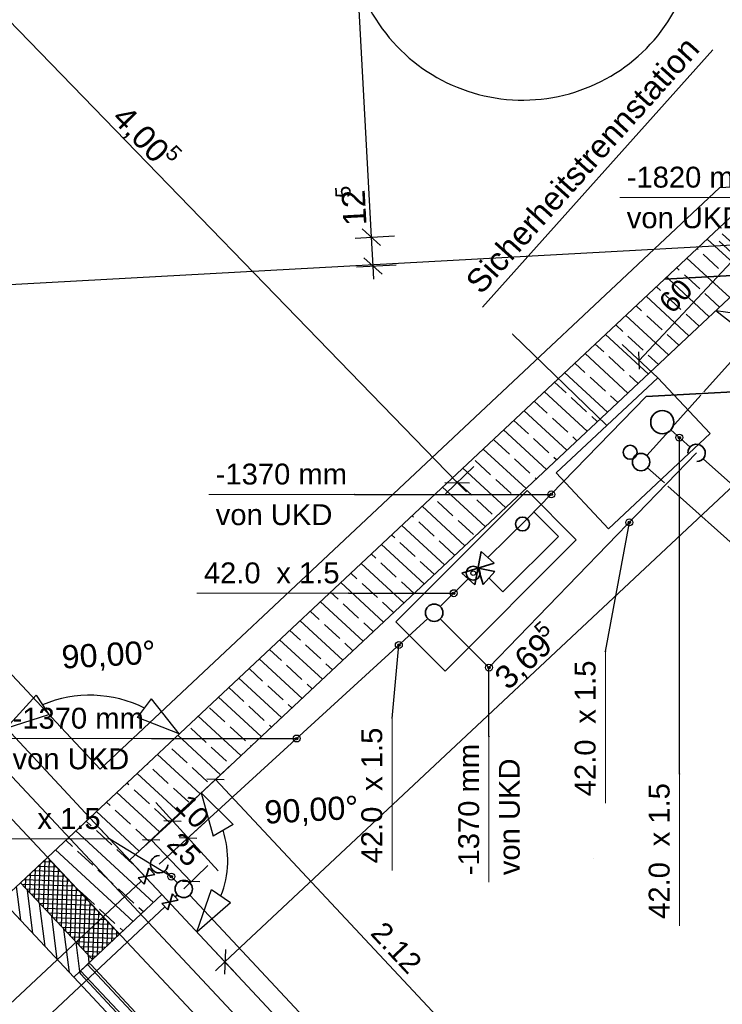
# Model space of a CAD drawing. Extents: x -181 to 1388, y 138 to 979.
# Tile 17 of 82: x 402 to 462, y 381 to 466. Entities that reach past the tile are written whole.
import ezdxf
from ezdxf.lldxf.tags import DXFTag

# ---------------------------------------------------------------- set-up
doc = ezdxf.new("R2010")
doc.units = 0
doc.layers.get('0').update_dxf_attribs({"lineweight": 25})
for name, color, linetype, lineweight, true_color in [('01AFU Allgemein Bemaßung', 7, 'Continuous', 25, 0x848484), ('20 Außenwände', 7, 'Continuous', 25, 0x848484), ('20 Dach Stb-Decke', 7, 'Continuous', 25, 0x848484), ('20 Fenster als Fassade', 7, 'Continuous', 25, 0x848484), ('20 Fundament', 7, 'Continuous', 25, 0x848484), ('20 Innenwände', 7, 'Continuous', 25, 0x848484), ('A-0', 7, 'Continuous', 25, 0x848484), ('S_Betriebswasser', 3, 'Buchstabe-B', 35, 0x00ff00), ('S_Einrichtung', 7, 'Continuous', 35, 0x9dff9d), ('S_Kaltwasser', 3, 'Continuous', 35, 0x00ff00), ('S_Mass', 150, 'Continuous', 25, 0x007fff), ('S_Warmwasser', 1, 'STRICHLINIE2', 35, 0xff0000)]:
    doc.layers.add(name, color=color, linetype=linetype, lineweight=lineweight, true_color=true_color)
for name, color, linetype, lineweight in [('02 Raster Gebäude', 7, 'Continuous', 25), ('S_Beschriftung', 7, 'Continuous', 25), ('X_Geometrie', 7, 'Continuous', 25)]:
    doc.layers.add(name, color=color, linetype=linetype, lineweight=lineweight)
doc.layers.add('X_Hilfslinien', color=7, linetype='Continuous', lineweight=25, true_color=0xc0c0c0, plot=False)
doc.styles.get("Standard").update_dxf_attribs({"font": 'arial.ttf'})
tags = doc.linetypes.add('Buchstabe-B', pattern='A,82,-6,["B",Standard,S=3.6,R=0,X=-3.6,Y=-1.8],-2', length=90).pattern_tags.tags
tags[15:16] = [DXFTag(74, 4), DXFTag(75, 0), DXFTag(340, '0'), DXFTag(46, 0.0), DXFTag(50, 0.0), DXFTag(44, 0.0), DXFTag(45, 0.0)]
tags[4:5] = [DXFTag(74, 4), DXFTag(75, 0), DXFTag(340, '0'), DXFTag(46, 0.0), DXFTag(50, 0.0), DXFTag(44, 0.0), DXFTag(45, 0.0)]
tags = doc.linetypes.add('Raster', pattern=[0.2, 0.1, -0.05, 0, -0.05]).pattern_tags.tags
tags[10:11] = [DXFTag(74, 4), DXFTag(75, 0), DXFTag(340, '0'), DXFTag(46, 1.0), DXFTag(50, 0.0), DXFTag(44, 0.0), DXFTag(45, 0.0)]
tags[8:9] = [DXFTag(74, 4), DXFTag(75, 0), DXFTag(340, '0'), DXFTag(46, 1.0), DXFTag(50, 0.0), DXFTag(44, 0.0), DXFTag(45, 0.0)]
tags[6:7] = [DXFTag(74, 4), DXFTag(75, 0), DXFTag(340, '0'), DXFTag(46, 1.0), DXFTag(50, 0.0), DXFTag(44, 0.0), DXFTag(45, 0.0)]
tags[4:5] = [DXFTag(74, 4), DXFTag(75, 0), DXFTag(340, '0'), DXFTag(46, 1.0), DXFTag(50, 0.0), DXFTag(44, 0.0), DXFTag(45, 0.0)]
tags = doc.linetypes.add('Strichlinie eng', pattern=[0.115, 0.075, -0.04]).pattern_tags.tags
tags[6:7] = [DXFTag(74, 4), DXFTag(75, 0), DXFTag(340, '0'), DXFTag(46, 1.0), DXFTag(50, 0.0), DXFTag(44, 0.0), DXFTag(45, 0.0)]
tags[4:5] = [DXFTag(74, 4), DXFTag(75, 0), DXFTag(340, '0'), DXFTag(46, 1.0), DXFTag(50, 0.0), DXFTag(44, 0.0), DXFTag(45, 0.0)]
tags = doc.linetypes.add('STRICHLINIE2', pattern=[9.525, 6.35, -3.175]).pattern_tags.tags
tags[6:7] = [DXFTag(74, 4), DXFTag(75, 0), DXFTag(340, '0'), DXFTag(46, 0.0), DXFTag(50, 0.0), DXFTag(44, 0.0), DXFTag(45, 0.0)]
tags[4:5] = [DXFTag(74, 4), DXFTag(75, 0), DXFTag(340, '0'), DXFTag(46, 0.0), DXFTag(50, 0.0), DXFTag(44, 0.0), DXFTag(45, 0.0)]
tags = doc.linetypes.add('Öffnungslinie Tür Fenster', pattern=[0.115, 0.075, -0.04]).pattern_tags.tags
tags[6:7] = [DXFTag(74, 4), DXFTag(75, 0), DXFTag(340, '0'), DXFTag(46, 1.0), DXFTag(50, 0.0), DXFTag(44, 0.0), DXFTag(45, 0.0)]
tags[4:5] = [DXFTag(74, 4), DXFTag(75, 0), DXFTag(340, '0'), DXFTag(46, 1.0), DXFTag(50, 0.0), DXFTag(44, 0.0), DXFTag(45, 0.0)]

# ---------------------------------------------------------------- blocks, each defined once
blk = doc.blocks.new('Referenz-A07F5V09WF')
at = {"layer": '01AFU Allgemein Bemaßung', "lineweight": -2}
for p, q in [((428.713, 510.784), (432.174, 447.564)), ((383.799, 483.903), (439.586, 426.41)), ((432.964, 446.856), (431.384, 448.272)), ((430.77, 447.487), (434.171, 447.673)), ((432.174, 447.564), (432.31, 445.074)), ((431.52, 445.781), (433.1, 444.366)), ((430.906, 444.997), (434.307, 445.183)), ((432.31, 445.074), (432.372, 443.95)), ((461.879, 441.233), (465.707, 440.706)), ((461.879, 441.233), (464.931, 438.863)), ((473.452, 435.581), (419.552, 385.09)), ((438.576, 425.431), (441.021, 427.803)), ((438.525, 426.426), (440.646, 426.394)), ((439.586, 426.41), (440.369, 425.603)), ((400.688, 405.228), (403.276, 408.097)), ((403.276, 408.097), (404.363, 406.418)), ((412.019, 406.168), (413.214, 407.772)), ((415.609, 404.74), (413.214, 407.772)), ((400.688, 405.228), (404.363, 406.418)), ((415.609, 404.74), (412.019, 406.168)), ((417.503, 399.664), (418.529, 395.939)), ((417.503, 399.664), (420.254, 396.951)), ((420.254, 396.951), (418.529, 395.939)), ((417.112, 387.694), (418.379, 391.344)), ((418.379, 391.344), (420.034, 390.222)), ((417.112, 387.694), (420.034, 390.222)), ((418.185, 386.549), (420.513, 384.064)), ((419.587, 386.15), (419.517, 384.03)), ((419.552, 385.09), (418.731, 384.321))]:
    blk.add_line(p, q, dxfattribs=at)
for centre, major_axis, end_param in [((407.905, 397.523), (4.712, 9.447), 0.860004), ((411.323, 393.874), (7.884, -3.091), 0.682056)]:
    blk.add_ellipse(centre, major_axis=major_axis, ratio=1, start_param=0, end_param=end_param, dxfattribs=at)
at = {"layer": '02 Raster Gebäude', "linetype": 'Raster', "lineweight": -2, "ltscale": 56.250004}
for p, q in [((262.418, 549.177), (545.139, 247.365)), ((1010.163, 476.805), (317.411, 438.884))]:
    blk.add_line(p, q, dxfattribs=at)
at = {"layer": '20 Außenwände', "lineweight": -2}
for p, q in [((373.722, 434.014), (407.905, 397.523)), ((404.256, 394.105), (407.905, 397.523)), ((408.022, 396.816), (407.582, 397.221)), ((413.396, 390.228), (406.704, 396.399)), ((409.787, 395.189), (408.463, 396.409)), ((406.395, 395.051), (405.826, 395.576)), ((411.64, 388.583), (404.948, 394.754)), ((408.16, 393.424), (406.836, 394.645)), ((411.551, 393.562), (410.228, 394.782)), ((401.92, 391.918), (404.256, 394.105)), ((403.899, 389.805), (404.033, 393.896)), ((404.256, 394.105), (410.462, 387.48)), ((404.286, 389.392), (404.434, 393.915)), ((414.111, 390.898), (411.323, 393.874)), ((403.039, 392.965), (405.396, 392.888)), ((403.126, 390.631), (403.207, 393.123)), ((403.452, 393.352), (405.009, 393.301)), ((403.512, 390.218), (403.62, 393.51)), ((403.865, 393.739), (404.622, 393.714)), ((404.673, 388.979), (404.82, 393.502)), ((405.059, 388.566), (405.207, 393.09)), ((409.924, 391.797), (408.601, 393.018)), ((412.027, 393.123), (411.992, 393.155)), ((402.213, 392.192), (406.169, 392.063)), ((402.352, 391.456), (402.381, 392.35)), ((402.626, 392.579), (405.782, 392.476)), ((402.739, 391.043), (402.794, 392.736)), ((405.446, 388.154), (405.594, 392.677)), ((405.833, 387.741), (405.981, 392.264)), ((400.315, 390.414), (401.92, 391.918)), ((401.941, 388.678), (401.567, 391.587)), ((401.92, 391.918), (408.126, 385.292)), ((401.966, 391.869), (401.969, 391.963)), ((402.033, 391.798), (406.556, 391.65)), ((402.419, 391.385), (406.942, 391.237)), ((402.992, 387.555), (402.513, 391.285)), ((406.22, 387.328), (406.367, 391.851)), ((406.606, 386.915), (406.754, 391.438)), ((408.297, 390.033), (406.974, 391.253)), ((411.688, 390.17), (410.365, 391.391)), ((400.315, 390.414), (406.521, 383.788)), ((402.806, 390.972), (407.329, 390.824)), ((403.193, 390.559), (407.716, 390.411)), ((406.993, 386.502), (407.141, 391.025)), ((407.38, 386.089), (407.527, 390.612)), ((410.462, 387.48), (414.111, 390.898)), ((428.468, 375.572), (414.111, 390.898)), ((404.044, 386.433), (403.565, 390.162)), ((403.58, 390.146), (408.103, 389.998)), ((403.966, 389.733), (408.489, 389.586)), ((407.767, 385.677), (407.914, 390.2)), ((408.155, 385.319), (408.301, 389.787)), ((410.061, 388.406), (408.738, 389.626)), ((412.518, 389.406), (412.129, 389.764)), ((404.353, 389.321), (408.876, 389.173)), ((405.095, 385.31), (404.616, 389.039)), ((404.74, 388.908), (409.263, 388.76)), ((408.568, 385.706), (408.688, 389.374)), ((408.981, 386.092), (409.074, 388.961)), ((405.126, 388.495), (409.65, 388.347)), ((405.513, 388.082), (410.036, 387.934)), ((406.147, 384.187), (405.668, 387.917)), ((409.394, 386.479), (409.461, 388.548)), ((409.806, 386.866), (409.848, 388.135)), ((410.762, 387.761), (410.503, 387.999)), ((405.9, 387.669), (410.423, 387.521)), ((406.287, 387.256), (410.091, 387.132)), ((408.126, 385.292), (410.462, 387.48)), ((410.219, 387.253), (410.235, 387.723)), ((406.673, 386.843), (409.678, 386.745)), ((407.043, 384.277), (406.72, 386.794)), ((407.06, 386.431), (409.265, 386.359)), ((407.447, 386.018), (408.852, 385.972)), ((407.853, 385.036), (407.771, 385.671)), ((407.834, 385.605), (408.439, 385.585)), ((406.521, 383.788), (408.126, 385.292)), ((420.878, 368.462), (406.521, 383.788))]:
    blk.add_line(p, q, dxfattribs=at)
at = {"layer": '20 Dach Stb-Decke', "linetype": 'Öffnungslinie Tür Fenster', "lineweight": -2, "ltscale": 56.250004}
blk.add_line((294.199, 511.594), (450.793, 344.425), dxfattribs=at)
for major_axis in [(0.607, -14.988), (-0.607, 14.988)]:
    blk.add_ellipse((445.225, 474.38), major_axis=major_axis, ratio=1, start_param=0, end_param=3.141593, dxfattribs=at)
at = {"layer": '20 Fenster als Fassade', "linetype": 'Strichlinie eng', "lineweight": -2, "ltscale": 56.250004}
for p, q in [((407.689, 384.882), (407.105, 384.335)), ((407.78, 384.931), (407.689, 384.882)), ((407.689, 384.882), (422.045, 369.556)), ((407.883, 384.927), (407.78, 384.931)), ((407.971, 384.873), (407.883, 384.927)), ((407.971, 384.873), (422.054, 369.839)), ((407.05, 384.247), (407.047, 384.144)), ((407.047, 384.144), (407.096, 384.052)), ((407.105, 384.335), (407.05, 384.247)), ((407.096, 384.052), (421.179, 369.018)), ((407.105, 384.335), (421.461, 369.009))]:
    blk.add_line(p, q, dxfattribs=at)
at = {"layer": '20 Fundament', "linetype": 'Öffnungslinie Tür Fenster', "lineweight": -2, "ltscale": 56.250004}
for p, q in [((408.783, 401.706), (302.517, 515.147)), ((574.97, 457.99), (462.205, 451.818)), ((462.205, 451.818), (408.783, 401.706))]:
    blk.add_line(p, q, dxfattribs=at)
at = {"layer": '20 Innenwände', "lineweight": -2}
for p, q in [((463.133, 449.259), (457.456, 443.94)), ((464.481, 444.325), (461.148, 447.399)), ((463.75, 446.631), (462.427, 447.851)), ((460.359, 446.494), (460.27, 446.576)), ((461.139, 444.142), (459.391, 445.753)), ((462.123, 444.867), (460.8, 446.087)), ((458.732, 444.729), (458.513, 444.931)), ((457.456, 443.94), (407.905, 397.523)), ((411.323, 393.874), (465.223, 444.365)), ((457.797, 443.959), (457.635, 444.108)), ((461.321, 440.71), (457.797, 443.959)), ((459.468, 444.05), (459.173, 444.323)), ((460.496, 443.102), (459.468, 444.05)), ((463.077, 442.355), (461.139, 444.142)), ((457.105, 442.965), (456.757, 443.286)), ((459.565, 439.065), (455.879, 442.463)), ((458.869, 441.338), (457.546, 442.558)), ((462.199, 441.532), (460.937, 442.696)), ((455.478, 441.201), (455.001, 441.641)), ((457.808, 437.419), (454.123, 440.818)), ((457.242, 439.574), (455.919, 440.794)), ((460.443, 439.887), (459.31, 440.931)), ((453.851, 439.436), (453.245, 439.995)), ((456.052, 435.774), (452.366, 439.173)), ((455.615, 437.809), (454.292, 439.029)), ((458.687, 438.242), (457.684, 439.167)), ((452.224, 437.672), (451.488, 438.35)), ((454.296, 434.129), (450.61, 437.528)), ((453.989, 436.045), (452.665, 437.265)), ((456.93, 436.597), (456.057, 437.402)), ((450.597, 435.907), (449.732, 436.705)), ((452.54, 432.484), (448.854, 435.882)), ((452.362, 434.28), (451.038, 435.501)), ((455.174, 434.952), (454.43, 435.638)), ((448.97, 434.143), (447.976, 435.06)), ((450.783, 430.839), (447.098, 434.237)), ((450.735, 432.516), (449.411, 433.736)), ((453.418, 433.307), (452.803, 433.874)), ((447.343, 432.379), (446.22, 433.415)), ((449.027, 429.194), (445.342, 432.592)), ((451.662, 431.661), (451.176, 432.109)), ((445.716, 430.614), (444.463, 431.77)), ((449.108, 430.752), (447.784, 431.972)), ((447.271, 427.548), (443.585, 430.947)), ((449.905, 430.016), (449.549, 430.345)), ((444.09, 428.85), (442.766, 430.07)), ((447.481, 428.987), (446.158, 430.207)), ((445.515, 425.903), (441.829, 429.302)), ((442.463, 427.085), (441.139, 428.306)), ((445.854, 427.223), (444.531, 428.443)), ((448.149, 428.371), (447.922, 428.581)), ((443.758, 424.258), (440.073, 427.657)), ((440.836, 425.321), (439.512, 426.541)), ((444.227, 425.458), (442.904, 426.679)), ((446.393, 426.726), (446.295, 426.816)), ((442.002, 422.613), (438.317, 426.012)), ((440.246, 420.968), (436.56, 424.366)), ((437.444, 425.184), (437.438, 425.189)), ((439.209, 423.557), (437.885, 424.777)), ((442.6, 423.694), (441.277, 424.914)), ((435.817, 423.419), (435.682, 423.544)), ((438.49, 419.323), (434.804, 422.721)), ((437.582, 421.792), (436.258, 423.012)), ((440.973, 421.93), (439.65, 423.15)), ((434.19, 421.655), (433.926, 421.899)), ((436.733, 417.678), (433.048, 421.076)), ((435.955, 420.028), (434.632, 421.248)), ((439.346, 420.165), (438.023, 421.385)), ((432.564, 419.89), (432.17, 420.254)), ((434.977, 416.032), (431.292, 419.431)), ((434.328, 418.263), (433.005, 419.484)), ((437.612, 418.5), (436.396, 419.621)), ((430.937, 418.126), (430.413, 418.608)), ((433.221, 414.387), (429.535, 417.786)), ((432.701, 416.499), (431.378, 417.719)), ((435.855, 416.855), (434.769, 417.857)), ((429.31, 416.362), (428.657, 416.963)), ((431.465, 412.742), (427.779, 416.141)), ((431.074, 414.735), (429.751, 415.955)), ((434.099, 415.21), (433.142, 416.092)), ((427.683, 414.597), (426.901, 415.318)), ((429.708, 411.097), (426.023, 414.495)), ((429.447, 412.97), (428.124, 414.19)), ((432.343, 413.565), (431.515, 414.328)), ((426.056, 412.833), (425.145, 413.673)), ((427.952, 409.452), (424.267, 412.85)), ((430.587, 411.92), (429.888, 412.563)), ((424.429, 411.068), (423.388, 412.028)), ((427.82, 411.206), (426.497, 412.426)), ((426.196, 407.807), (422.51, 411.205)), ((428.83, 410.274), (428.261, 410.799)), ((422.802, 409.304), (421.632, 410.383)), ((426.193, 409.441), (424.87, 410.662)), ((424.44, 406.161), (420.754, 409.56)), ((421.175, 407.54), (419.876, 408.737)), ((424.566, 407.677), (423.243, 408.897)), ((427.074, 408.629), (426.634, 409.035)), ((422.683, 404.516), (418.998, 407.915)), ((419.548, 405.775), (418.225, 406.995)), ((422.939, 405.913), (421.616, 407.133)), ((425.318, 406.984), (425.007, 407.27)), ((420.927, 402.871), (417.242, 406.27)), ((417.921, 404.011), (416.598, 405.231)), ((421.313, 404.148), (419.989, 405.368)), ((423.562, 405.339), (423.381, 405.506)), ((419.171, 401.226), (415.485, 404.625)), ((416.294, 402.246), (414.971, 403.467)), ((419.686, 402.384), (418.362, 403.604)), ((421.805, 403.694), (421.754, 403.741)), ((417.415, 399.581), (413.729, 402.979)), ((412.903, 402.109), (412.851, 402.157)), ((414.667, 400.482), (413.344, 401.702)), ((418.059, 400.619), (416.735, 401.84)), ((415.658, 397.936), (411.973, 401.334)), ((411.276, 400.344), (411.095, 400.512)), ((413.04, 398.718), (411.717, 399.938)), ((416.432, 398.855), (415.108, 400.075)), ((413.902, 396.291), (410.217, 399.689)), ((412.146, 394.645), (408.46, 398.044)), ((409.649, 398.58), (409.338, 398.866)), ((411.413, 396.953), (410.09, 398.173)), ((414.78, 397.113), (413.481, 398.311)), ((413.024, 395.468), (411.855, 396.546))]:
    blk.add_line(p, q, dxfattribs=at)
at = {"layer": 'A-0', "linetype": 'Continuous', "lineweight": -2, "ltscale": 312.5}
for p, q in [((463.133, 449.259), (457.456, 443.94)), ((457.456, 443.94), (407.905, 397.523)), ((411.323, 393.874), (465.223, 444.365)), ((457.456, 443.94), (465.223, 444.365)), ((465.223, 444.365), (457.456, 443.94)), ((407.905, 397.523), (404.256, 394.105)), ((407.905, 397.523), (411.323, 393.874)), ((414.111, 390.898), (407.905, 397.523)), ((404.256, 394.105), (401.92, 391.918)), ((404.256, 394.105), (410.462, 387.48)), ((410.462, 387.48), (404.256, 394.105)), ((401.92, 391.918), (400.315, 390.414)), ((408.126, 385.292), (401.92, 391.918)), ((401.92, 391.918), (408.126, 385.292)), ((400.315, 390.414), (406.521, 383.788)), ((410.462, 387.48), (414.111, 390.898)), ((408.126, 385.292), (410.462, 387.48)), ((406.521, 383.788), (408.126, 385.292))]:
    blk.add_line(p, q, dxfattribs=at)
at = {"layer": '01AFU Allgemein Bemaßung', "linetype": 'ByBlock', "lineweight": -2, "ltscale": 40.625, "attachment_point": 1}
for s, insert, char_height, rotation in [('{\\fArial;4,00}', (411.135, 459.105), 2, 314.13693), ('{\\fArial;5}', (415.263, 455.626), 1.32, 314.13693), ('{\\fArial;5}', (429.095, 450.917), 1.32, 93.1332), ('{\\fArial;12}', (429.769, 448.488), 2, 93.1332), ('{\\fArial;5}', (446.08, 413.896), 1.32, 43.12936), ('{\\fArial;90,00°}', (405.407, 412.367), 2, 3.1332), ('{\\fArial;3,69}', (442.607, 409.903), 2, 43.12936), ('{\\fArial;90,00°}', (422.902, 398.994), 2, 3.1332)]:
    blk.add_mtext(s, dxfattribs=dict(at, insert=insert, char_height=char_height, rotation=rotation))
blk = doc.blocks.new('Maß-A07F5V3RWF')
at = {"color": 0, "linetype": 'ByBlock', "lineweight": -2, "ltscale": 0.25}
for p, q in [((416.503, 398.61), (412.531, 394.979)), ((413.596, 398.826), (418.975, 392.943)), ((414.278, 397.294), (415.776, 397.227)), ((417.848, 397.139), (413.877, 393.508)), ((415.623, 395.823), (417.121, 395.756))]:
    blk.add_line(p, q, dxfattribs=at)
at = {"color": 0, "linetype": 'ByBlock', "lineweight": -2, "ltscale": 0.25, "insert": (416.493, 399.709), "char_height": 1.8, "attachment_point": 1, "rotation": 312.43371}
blk.add_mtext('{\\fArial;10}', dxfattribs=at)
blk = doc.blocks.new('Maß-A07F5V3TWF')
at = {"color": 0, "linetype": 'ByBlock', "lineweight": -2, "ltscale": 0.25}
for p, q in [((414.618, 396.992), (412.531, 394.979)), ((413.928, 395.59), (412.429, 395.617)), ((413.179, 395.604), (416.647, 392.009)), ((418.087, 393.397), (416, 391.384)), ((417.397, 391.995), (415.898, 392.022))]:
    blk.add_line(p, q, dxfattribs=at)
at = {"color": 0, "linetype": 'ByBlock', "lineweight": -2, "ltscale": 0.25, "insert": (415.728, 396.418), "char_height": 1.8, "attachment_point": 1, "rotation": 313.97622}
blk.add_mtext('{\\fArial;25}', dxfattribs=at)
blk = doc.blocks.new('Maß-A07F5V3VWF')
at = {"color": 0, "linetype": 'ByBlock', "lineweight": -2, "ltscale": 0.25}
for p, q in [((420.186, 402.176), (411.323, 393.874)), ((419.476, 400.785), (417.976, 400.834)), ((418.726, 400.809), (447.639, 369.944)), ((449.099, 371.311), (440.236, 363.009)), ((448.389, 369.919), (446.889, 369.968))]:
    blk.add_line(p, q, dxfattribs=at)
at = {"color": 0, "linetype": 'ByBlock', "lineweight": -2, "ltscale": 0.25, "insert": (433.33, 388.729), "char_height": 1.8, "attachment_point": 1, "rotation": 313.12936}
blk.add_mtext('{\\fArial;2.12}', dxfattribs=at)
blk = doc.blocks.new('Maß-A07F5V49WF')
at = {"color": 0, "linetype": 'ByBlock', "lineweight": -2, "ltscale": 0.25}
for p, q in [((462.163, 447.231), (465.223, 444.365)), ((463.647, 445.115), (463.598, 446.614)), ((463.623, 445.864), (455.269, 436.941)), ((453.809, 438.308), (456.869, 435.442)), ((455.293, 436.192), (455.244, 437.691))]:
    blk.add_line(p, q, dxfattribs=at)
at = {"color": 0, "linetype": 'ByBlock', "lineweight": -2, "ltscale": 0.25, "insert": (456.811, 442.1), "char_height": 1.8, "attachment_point": 1, "rotation": 46.88615}
blk.add_mtext('{\\fArial;60}', dxfattribs=at)

msp = doc.modelspace()

# ---------------------------------------------------------------- linework, layer by layer
at = {"layer": 'S_Beschriftung', "lineweight": 18}
msp.add_line((441.751, 441.54), (461.616, 463.704), dxfattribs=at)
at = {"layer": 'S_Beschriftung'}
msp.add_line((444.357, 439.204), (452.49, 431.341), dxfattribs=at)
msp.add_circle((444.357, 439.204), 0.01, dxfattribs=at)
at = {"layer": 'S_Betriebswasser', "ltscale": 0.35}
for p, q in [((458.009, 430.948), (459.664, 429.465)), ((460.781, 428.464), (471.471, 418.887))]:
    msp.add_line(p, q, dxfattribs=at)
at = {"layer": 'S_Betriebswasser', "linetype": 'Continuous'}
msp.add_ellipse((460.223, 428.965), major_axis=(0.012, -0.75), ratio=1, start_param=0, end_param=4.712389, dxfattribs=at)
at = {"layer": 'S_Einrichtung'}
for p, q in [((448.112, 427.239), (456.869, 435.442)), ((456.869, 435.442), (461.381, 430.626)), ((452.624, 422.422), (461.381, 430.626)), ((448.112, 427.239), (452.624, 422.422)), ((434.294, 414.408), (445.608, 425.721)), ((449.851, 421.479), (445.608, 425.721)), ((438.537, 410.165), (449.851, 421.479)), ((438.537, 410.165), (434.294, 414.408))]:
    msp.add_line(p, q, dxfattribs=at)
msp.add_circle((454.494, 429.02), 0.6, dxfattribs=at)
at = {"layer": 'S_Kaltwasser'}
for p, q in [((467.789, 441.968), (460.859, 434.234)), ((460.592, 433.936), (458.09, 431.144)), ((457.823, 430.846), (455.934, 428.737)), ((442.321, 410.461), (460.223, 428.965)), ((455.992, 427.678), (457.442, 426.378)), ((457.74, 426.111), (471.321, 413.943)), ((438.123, 415.72), (440.559, 418.155)), ((413.877, 393.508), (437.04, 414.684)), ((438.123, 414.659), (442.321, 410.461)), ((412.981, 393.183), (412.582, 391.781)), ((413.494, 392.636), (412.981, 393.183)), ((413.238, 392.909), (413.329, 392.995)), ((414.407, 392.978), (415.47, 391.915)), ((412.069, 392.328), (413.494, 392.636)), ((412.582, 391.781), (412.069, 392.328)), ((401.011, 381.456), (412.325, 392.055)), ((414.102, 390.12), (415.527, 390.427)), ((415.014, 390.975), (414.615, 389.573)), ((415.527, 390.427), (415.014, 390.975)), ((415.453, 390.872), (415.271, 390.701)), ((416.513, 390.837), (441.485, 364.179)), ((414.358, 389.846), (390.905, 367.883)), ((414.615, 389.573), (414.102, 390.12))]:
    msp.add_line(p, q, dxfattribs=at)
at = {"layer": 'S_Kaltwasser', "color": 7, "ltscale": 0.35}
for p, q in [((441.104, 417.6), (441.654, 420.463)), ((441.655, 420.462), (442.772, 419.461)), ((442.772, 419.461), (439.987, 418.601)), ((439.987, 418.601), (441.104, 417.6)), ((441.379, 419.031), (441.81, 417.638)), ((442.811, 418.755), (441.379, 419.031)), ((441.81, 417.638), (442.811, 418.755))]:
    msp.add_line(p, q, dxfattribs=at)
at = {"layer": 'S_Kaltwasser'}
for centre, radius in [((457.264, 431.616), 1), ((455.433, 428.179), 0.75), ((437.593, 415.19), 0.75), ((416, 391.384), 0.75)]:
    msp.add_circle(centre, radius, dxfattribs=at)
at = {"layer": 'S_Kaltwasser', "color": 3, "lineweight": 35, "true_color": 0x00ff00}
msp.add_circle((440.963, 418.599), 0.6, dxfattribs=at)
at = {"layer": 'S_Kaltwasser'}
msp.add_ellipse((413.877, 393.508), major_axis=(0.034, 0.749), ratio=1, start_param=0, end_param=4.712389, dxfattribs=at)
at = {"layer": 'S_Mass', "lineweight": 18}
for p, q in [((453.601, 450.986), (466.179, 450.986)), ((418.157, 425.394), (430.734, 425.394)), ((417.133, 416.875), (430.219, 416.875)), ((452.36, 398.772), (452.36, 411.858)), ((433.961, 392.985), (433.961, 406.071)), ((400.636, 404.349), (413.214, 404.349)), ((442.321, 391.967), (442.321, 404.544)), ((458.744, 388.205), (458.744, 401.291)), ((396.527, 395.699), (409.614, 395.699))]:
    msp.add_line(p, q, dxfattribs=at)
at = {"layer": 'S_Mass'}
for p, q in [((458.744, 401.291), (458.744, 430.29)), ((430.734, 425.394), (447.686, 425.394)), ((452.36, 411.858), (454.427, 422.974)), ((430.219, 416.875), (439.278, 416.875)), ((433.961, 406.071), (434.547, 412.405)), ((442.321, 404.544), (442.321, 410.461)), ((413.214, 404.349), (425.735, 404.349)), ((409.614, 395.699), (414.938, 392.446))]:
    msp.add_line(p, q, dxfattribs=at)
for centre, radius in [((458.744, 430.29), 0.3), ((458.744, 430.29), 0.1), ((430.734, 425.394), 0.01), ((447.686, 425.394), 0.3), ((447.686, 425.394), 0.1), ((454.427, 422.974), 0.3), ((454.427, 422.974), 0.1), ((430.219, 416.875), 0.01), ((439.278, 416.875), 0.3), ((439.278, 416.875), 0.1), ((434.547, 412.405), 0.3), ((434.547, 412.405), 0.1), ((452.36, 411.858), 0.01), ((442.321, 410.461), 0.3), ((442.321, 410.461), 0.1), ((433.961, 406.071), 0.01), ((413.214, 404.349), 0.01), ((425.735, 404.349), 0.3), ((425.735, 404.349), 0.1), ((442.321, 404.544), 0.01), ((458.744, 401.291), 0.01), ((409.614, 395.699), 0.01), ((414.938, 392.446), 0.3), ((414.938, 392.446), 0.1)]:
    msp.add_circle(centre, radius, dxfattribs=at)
at = {"layer": 'S_Warmwasser', "linetype": 'Buchstabe-B', "ltscale": 0.35}
for p, q in [((455.868, 433.817), (472.409, 434.731)), ((445.624, 423.272), (455.868, 433.817)), ((448.305, 421.772), (446.19, 423.886)), ((445.617, 423.278), (442.213, 419.962)), ((443.52, 416.987), (448.305, 421.772)), ((442.31, 418.197), (443.52, 416.987))]:
    msp.add_line(p, q, dxfattribs=at)
at = {"layer": 'S_Warmwasser', "color": 1, "lineweight": 35, "true_color": 0xff0000}
msp.add_circle((445.206, 422.841), 0.6, dxfattribs=at)
at = {"layer": 'X_Geometrie', "ltscale": 0.25}
for p, q in [((432.517, 401.643), (432.517, 401.643)), ((451.296, 394.022), (451.296, 394.022))]:
    msp.add_line(p, q, dxfattribs=at)
at = {"layer": 'X_Hilfslinien'}
msp.add_circle((440.963, 418.599), 0.2, dxfattribs=at)

# ---------------------------------------------------------------- block references
at = {"color": 8, "lineweight": 25, "ltscale": 1250, "true_color": 0x808080}
msp.add_blockref('Referenz-A07F5V09WF', (0, 0), dxfattribs=at)
at = {"layer": 'S_Mass', "ltscale": 0.25}
for name in ['Maß-A07F5V49WF', 'Maß-A07F5V3VWF', 'Maß-A07F5V3RWF', 'Maß-A07F5V3TWF']:
    msp.add_blockref(name, (0, 0), dxfattribs=at)

# ---------------------------------------------------------------- texts
at = {"layer": 'S_Beschriftung', "insert": (440.148, 443.872), "char_height": 2, "attachment_point": 1, "rotation": 48.13}
msp.add_mtext('{\\fArial;Sicherheitstrennstation}', dxfattribs=at)
at = {"layer": 'S_Mass', "char_height": 1.8, "attachment_point": 1}
for s, insert in [('{\\fArial;-1820 mm}', (454.201, 453.636)), ('{\\fArial;von UKD}', (454.201, 450.136)), ('{\\fArial;-1370 mm}', (418.757, 428.044)), ('{\\fArial;von UKD}', (418.757, 424.544)), ('{\\fArial;42.0}', (417.733, 419.525)), ('{\\fArial;x 1.5}', (423.981, 419.525)), ('{\\fArial;-1370 mm}', (401.236, 406.999)), ('{\\fArial;von UKD}', (401.236, 403.499)), ('{\\fArial;x 1.5}', (403.376, 398.349))]:
    msp.add_mtext(s, dxfattribs=dict(at, insert=insert))
at = {"layer": 'S_Mass', "char_height": 1.8, "attachment_point": 1, "rotation": 90}
for s, insert in [('{\\fArial;x 1.5}', (449.71, 405.62)), ('{\\fArial;x 1.5}', (431.311, 399.833)), ('{\\fArial;42.0}', (449.71, 399.372)), ('{\\fArial;-1370 mm}', (439.671, 392.567)), ('{\\fArial;von UKD}', (443.171, 392.567)), ('{\\fArial;x 1.5}', (456.094, 395.053)), ('{\\fArial;42.0}', (431.311, 393.585)), ('{\\fArial;42.0}', (456.094, 388.805))]:
    msp.add_mtext(s, dxfattribs=dict(at, insert=insert))

doc.saveas('drawing.dxf')
